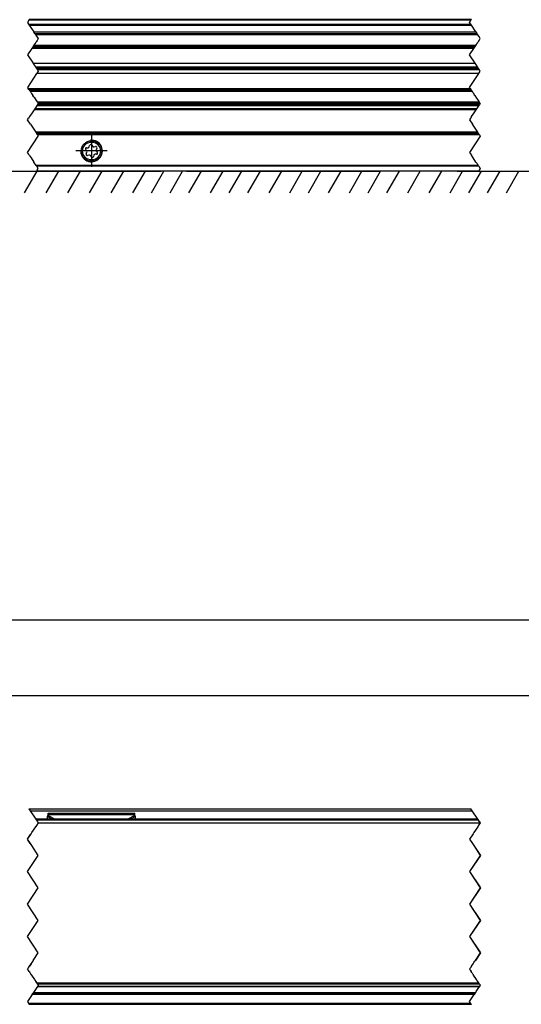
# Model space of a CAD drawing. Header units: millimetres. Extents: x -418 to 2750, y -1084 to 1393.
# Tile 6 of 74: x -199 to -138, y 27 to 148. Entities that reach past the tile are written whole.
import ezdxf

# ---------------------------------------------------------------- set-up
doc = ezdxf.new("R2010")
doc.units = ezdxf.units.MM
doc.linetypes.add('DOT_CENTER', pattern=[14, 12, -1, 0, -1])
doc.layers.add('1', color=7, linetype='Continuous')
doc.styles.add('CONVERTER_12', font='txt.shx', dxfattribs={"width": 0.9})
doc.dimstyles.new('ME10_DIM_25', dxfattribs={"dimtxt": 3, "dimasz": 3, "dimexe": 1.5, "dimexo": 1.5, "dimgap": 1.5, "dimtad": 1, "dimdsep": 46, "dimtxsty": 'CONVERTER_12', "dimsah": 1, "dimcen": 0.09, "dimclrd": 2, "dimclre": 2, "dimclrt": 2, "dimadec": 0, "dimazin": 0, "dimtol": 1, "dimtp": 0.4, "dimtm": 0.4, "dimtfac": 0.75, "dimtdec": 0, "dimtix": 1, "dimtmove": 0, "dimatfit": 3, "dimfxl": 1, "dimtolj": 1, "dimtzin": 0, "dimarcsym": 0})
doc.dimstyles.get("Standard").update_dxf_attribs({"dimtxt": 0.18, "dimasz": 0.18, "dimexe": 0.18, "dimexo": 0.0625, "dimgap": 0.09, "dimtad": 0, "dimtih": 1, "dimtoh": 1, "dimdec": 4, "dimzin": 0, "dimdsep": 46, "dimtxsty": 'Standard', "dimcen": 0.09, "dimadec": 0, "dimazin": 0, "dimtfac": 1, "dimtdec": 4, "dimtofl": 0, "dimtmove": 0, "dimatfit": 3, "dimfxl": 1, "dimtolj": 1, "dimtzin": 0, "dimarcsym": 0})

# ---------------------------------------------------------------- blocks, each defined once
blk = doc.blocks.new('SOPORTE_SV2__7', base_point=(-493.08, 194.18))
at = {"color": 2, "linetype": 'DOT_CENTER'}
for p, q in [((-296.17, 205.53), (-296.4, 205.18)), ((-296.05, 205.72), (-296.17, 205.53)), ((-295.66, 206.3), (-296.05, 205.72)), ((-295.65, 206.32), (-295.66, 206.3)), ((-214.82, 205.18), (-214.59, 205.53)), ((-214.59, 205.53), (-214.47, 205.72)), ((-214.47, 205.72), (-214.08, 206.3)), ((-214.08, 206.3), (-214.06, 206.32)), ((-297.41, 203.68), (-297.21, 203.98)), ((-296.86, 202.86), (-297.41, 203.68)), ((-297.07, 204.18), (-297.21, 203.98)), ((-297.01, 204.28), (-297.07, 204.18)), ((-296.53, 205), (-297.01, 204.28)), ((-296.4, 205.18), (-296.53, 205)), ((-215.63, 203.98), (-215.83, 203.68)), ((-215.83, 203.68), (-215.28, 202.86)), ((-215.63, 203.98), (-215.49, 204.18)), ((-215.49, 204.18), (-215.43, 204.28)), ((-215.43, 204.28), (-214.95, 205)), ((-214.95, 205), (-214.82, 205.18)), ((-296.86, 202.86), (-295.87, 201.38)), ((-214.29, 201.38), (-215.28, 202.86)), ((-297.41, 197.68), (-295.41, 200.68)), ((-295.87, 201.38), (-295.74, 201.18)), ((-295.74, 201.18), (-295.61, 200.98)), ((-295.61, 200.98), (-295.51, 200.83)), ((-295.42, 200.7), (-295.51, 200.83)), ((-295.41, 200.68), (-295.42, 200.7)), ((-213.83, 200.68), (-215.83, 197.68)), ((-214.16, 201.18), (-214.29, 201.38)), ((-214.03, 200.98), (-214.16, 201.18)), ((-213.93, 200.83), (-214.03, 200.98)), ((-213.84, 200.7), (-213.93, 200.83)), ((-213.84, 200.7), (-213.83, 200.68)), ((-297.21, 197.38), (-297.41, 197.68)), ((-297.07, 197.18), (-297.21, 197.38)), ((-297.07, 197.18), (-296.74, 196.68)), ((-296.74, 196.68), (-296.21, 195.88)), ((-215.83, 197.68), (-215.63, 197.38)), ((-215.63, 197.38), (-215.49, 197.18)), ((-215.16, 196.68), (-215.49, 197.18)), ((-214.63, 195.88), (-215.16, 196.68)), ((-295.79, 195.26), (-296.21, 195.88)), ((-295.79, 195.26), (-295.7, 195.12)), ((-295.41, 194.68), (-295.7, 195.12)), ((-295.61, 194.38), (-295.41, 194.68)), ((-214.63, 195.88), (-214.49, 195.68)), ((-214.49, 195.68), (-214.21, 195.26)), ((-214.12, 195.12), (-214.21, 195.26)), ((-214.12, 195.12), (-213.83, 194.68)), ((-213.83, 194.68), (-214.03, 194.38)), ((-295.7, 194.24), (-295.74, 194.18)), ((-295.61, 194.38), (-295.7, 194.24)), ((-214.16, 194.18), (-214.12, 194.24)), ((-214.12, 194.24), (-214.03, 194.38))]:
    blk.add_line(p, q, dxfattribs=at)
at = {"color": 3, "linetype": 'Continuous'}
for p, q in [((-214.59, 205.53), (-296.17, 205.53)), ((-214.47, 205.72), (-296.05, 205.72)), ((-214.08, 206.3), (-295.66, 206.3)), ((-214.29, 201.38), (-295.87, 201.38)), ((-295.61, 200.98), (-214.03, 200.98)), ((-214.21, 195.26), (-295.79, 195.26)), ((-214.12, 195.12), (-295.7, 195.12)), ((-295.7, 194.24), (-214.12, 194.24))]:
    blk.add_line(p, q, dxfattribs=at)
at = {"color": 7, "linetype": 'Continuous'}
for p, q in [((-214.06, 206.32), (-295.65, 206.32)), ((-214.16, 201.18), (-295.74, 201.18)), ((-286.48, 198.54), (-286.22, 198.54)), ((-286, 198.71), (-285.93, 198.96)), ((-285.5, 199.02), (-285.37, 198.79)), ((-285.12, 198.68), (-284.86, 198.75)), ((-284.6, 198.41), (-284.73, 198.18)), ((-286.47, 197.96), (-286.65, 198.15)), ((-286.56, 197.45), (-286.43, 197.68)), ((-286.05, 197.18), (-286.3, 197.11)), ((-285.66, 196.84), (-285.79, 197.07)), ((-285.16, 197.15), (-285.24, 196.9)), ((-284.68, 197.32), (-284.94, 197.32)), ((-284.69, 197.9), (-284.51, 197.71)), ((-214.16, 194.18), (-295.74, 194.18))]:
    blk.add_line(p, q, dxfattribs=at)
for radius in [1.9, 1.65]:
    blk.add_circle((-285.58, 197.93), radius, dxfattribs=at)
for centre, start, end in [((-286.48, 198.31), 90.5656, 223.8716), ((-286.22, 198.78), 270.5656, 343.8716), ((-285.7, 198.9), 30.1519, 163.8716), ((-285.17, 198.91), 210.1519, 283.4579), ((-284.8, 198.52), 330.5656, 103.4579), ((-284.53, 198.06), 150.5656, 223.8716), ((-286.36, 197.34), 150.5656, 283.8716), ((-286.64, 197.8), 330.5656, 43.8716), ((-285.99, 196.95), 30.5656, 103.8716), ((-285.46, 196.96), 210.5656, 343.8706), ((-284.94, 197.08), 90.5656, 163.8706), ((-284.68, 197.55), 270.5656, 43.8716)]:
    blk.add_arc(centre, 0.233, start, end, dxfattribs=at)
at = {"layer": '1', "color": 2, "linetype": 'DOT_CENTER'}
for p, q in [((-285.58, 200.83), (-285.58, 195.03)), ((-282.68, 197.93), (-288.48, 197.93))]:
    blk.add_line(p, q, dxfattribs=at)
at = {"layer": '1', "color": 30, "linetype": 'Continuous'}
blk.add_arc((-285.58, 197.93), 2, 175, 95, dxfattribs=at)
blk = doc.blocks.new('REGLA_SV2-2040__8', base_point=(-490.08, 204.18))
at = {"color": 2, "linetype": 'DOT_CENTER'}
for p, q in [((-297.14, 222.08), (-297.41, 221.68)), ((-297.07, 222.18), (-297.14, 222.08)), ((-215.83, 221.68), (-215.56, 222.08)), ((-215.56, 222.08), (-215.49, 222.18)), ((-297.41, 221.68), (-297.19, 221.36)), ((-297.19, 221.36), (-297.07, 221.18)), ((-297.07, 221.18), (-296.23, 219.92)), ((-215.61, 221.36), (-215.83, 221.68)), ((-215.49, 221.18), (-215.61, 221.36)), ((-214.65, 219.92), (-215.49, 221.18)), ((-296.04, 219.64), (-296.23, 219.92)), ((-296.04, 219.64), (-295.91, 219.44)), ((-295.91, 219.44), (-295.71, 219.13)), ((-295.63, 218.35), (-295.75, 218.16)), ((-295.71, 219.13), (-295.41, 218.68)), ((-295.55, 218.46), (-295.63, 218.35)), ((-295.41, 218.68), (-295.55, 218.46)), ((-214.65, 219.92), (-214.46, 219.64)), ((-214.33, 219.44), (-214.46, 219.64)), ((-214.13, 219.13), (-214.33, 219.44)), ((-214.17, 218.16), (-214.05, 218.35)), ((-213.83, 218.68), (-214.13, 219.13)), ((-214.05, 218.35), (-213.97, 218.46)), ((-213.97, 218.46), (-213.83, 218.68)), ((-296.61, 216.87), (-297.41, 215.68)), ((-296.48, 217.07), (-296.61, 216.87)), ((-296.38, 217.21), (-296.48, 217.07)), ((-296.34, 217.29), (-296.38, 217.21)), ((-296.25, 217.41), (-296.34, 217.29)), ((-296.14, 217.58), (-296.25, 217.41)), ((-296.04, 217.72), (-296.14, 217.58)), ((-295.87, 217.98), (-296.04, 217.72)), ((-295.87, 217.98), (-295.8, 218.09)), ((-295.75, 218.16), (-295.8, 218.09)), ((-215.83, 215.68), (-215.03, 216.87)), ((-215.03, 216.87), (-214.9, 217.07)), ((-214.9, 217.07), (-214.8, 217.21)), ((-214.8, 217.21), (-214.75, 217.29)), ((-214.75, 217.29), (-214.67, 217.41)), ((-214.67, 217.41), (-214.56, 217.58)), ((-214.56, 217.58), (-214.46, 217.72)), ((-214.46, 217.72), (-214.29, 217.98)), ((-214.22, 218.09), (-214.29, 217.98)), ((-214.22, 218.09), (-214.17, 218.16)), ((-297.41, 215.68), (-296.37, 214.13)), ((-214.79, 214.13), (-215.83, 215.68)), ((-296.37, 214.13), (-296.27, 213.98)), ((-296.27, 213.98), (-295.93, 213.47)), ((-295.93, 213.47), (-295.74, 213.18)), ((-295.74, 213.18), (-295.55, 212.89)), ((-295.55, 212.89), (-295.41, 212.68)), ((-214.69, 213.98), (-214.79, 214.13)), ((-214.35, 213.47), (-214.69, 213.98)), ((-214.16, 213.18), (-214.35, 213.47)), ((-213.97, 212.89), (-214.16, 213.18)), ((-213.83, 212.68), (-213.97, 212.89)), ((-295.71, 212.23), (-297.41, 209.68)), ((-295.61, 212.38), (-295.71, 212.23)), ((-295.41, 212.68), (-295.61, 212.38)), ((-215.83, 209.68), (-214.13, 212.23)), ((-214.13, 212.23), (-214.03, 212.38)), ((-214.03, 212.38), (-213.83, 212.68)), ((-297.41, 209.68), (-297.28, 209.49)), ((-297.15, 209.29), (-297.28, 209.49)), ((-297.15, 209.29), (-297.05, 209.15)), ((-297.05, 209.15), (-297, 209.07)), ((-215.7, 209.49), (-215.83, 209.68)), ((-215.7, 209.49), (-215.57, 209.29)), ((-215.47, 209.15), (-215.57, 209.29)), ((-215.42, 209.07), (-215.47, 209.15)), ((-297, 209.07), (-296.92, 208.95)), ((-296.92, 208.95), (-296.81, 208.78)), ((-296.81, 208.78), (-296.71, 208.64)), ((-296.71, 208.64), (-296.63, 208.52)), ((-296.63, 208.52), (-296.54, 208.38)), ((-296.54, 208.38), (-296.42, 208.2)), ((-296.3, 208.01), (-296.42, 208.2)), ((-296.24, 207.93), (-296.3, 208.01)), ((-296.22, 207.9), (-296.24, 207.93)), ((-296.22, 207.9), (-296.19, 207.86)), ((-296.19, 207.86), (-295.77, 207.23)), ((-215.34, 208.95), (-215.42, 209.07)), ((-215.23, 208.78), (-215.34, 208.95)), ((-215.13, 208.64), (-215.23, 208.78)), ((-215.05, 208.52), (-215.13, 208.64)), ((-214.96, 208.38), (-215.05, 208.52)), ((-214.84, 208.2), (-214.96, 208.38)), ((-214.84, 208.2), (-214.72, 208.01)), ((-214.72, 208.01), (-214.66, 207.93)), ((-214.66, 207.93), (-214.64, 207.9)), ((-214.61, 207.86), (-214.64, 207.9)), ((-214.19, 207.23), (-214.61, 207.86)), ((-296.17, 205.53), (-296.4, 205.18)), ((-296.05, 205.72), (-296.17, 205.53)), ((-295.66, 206.3), (-296.05, 205.72)), ((-295.77, 207.23), (-295.57, 206.92)), ((-295.65, 206.32), (-295.66, 206.3)), ((-295.57, 206.44), (-295.65, 206.32)), ((-295.57, 206.92), (-295.43, 206.72)), ((-295.57, 206.44), (-295.41, 206.68)), ((-295.41, 206.68), (-295.43, 206.72)), ((-214.82, 205.18), (-214.59, 205.53)), ((-214.59, 205.53), (-214.47, 205.72)), ((-214.47, 205.72), (-214.08, 206.3)), ((-213.99, 206.92), (-214.19, 207.23)), ((-214.08, 206.3), (-214.06, 206.32)), ((-214.06, 206.32), (-213.99, 206.44)), ((-213.85, 206.72), (-213.99, 206.92)), ((-213.83, 206.68), (-213.99, 206.44)), ((-213.85, 206.72), (-213.83, 206.68)), ((-296.53, 205), (-297.01, 204.28)), ((-296.4, 205.18), (-296.53, 205)), ((-215.43, 204.28), (-214.95, 205)), ((-214.95, 205), (-214.82, 205.18))]:
    blk.add_line(p, q, dxfattribs=at)
at = {"color": 3, "linetype": 'Continuous'}
for p, q in [((-215.56, 222.08), (-297.14, 222.08)), ((-297.19, 221.36), (-215.61, 221.36)), ((-297.07, 221.18), (-215.49, 221.18)), ((-296.23, 219.92), (-214.65, 219.92)), ((-295.91, 219.44), (-214.33, 219.44)), ((-215.03, 216.87), (-296.61, 216.87)), ((-296.48, 217.07), (-214.9, 217.07)), ((-214.67, 217.41), (-296.25, 217.41)), ((-297.28, 209.49), (-215.7, 209.49)), ((-215.57, 209.29), (-297.15, 209.29)), ((-296.92, 208.95), (-215.34, 208.95)), ((-213.99, 206.92), (-295.57, 206.92)), ((-213.99, 206.44), (-295.57, 206.44))]:
    blk.add_line(p, q, dxfattribs=at)
at = {"color": 7, "linetype": 'Continuous'}
for p, q in [((-215.49, 222.18), (-297.07, 222.18)), ((-296.04, 219.64), (-214.46, 219.64)), ((-214.8, 217.21), (-296.38, 217.21)), ((-296.37, 214.13), (-214.79, 214.13)), ((-295.93, 213.47), (-214.35, 213.47)), ((-214.16, 213.18), (-295.74, 213.18)), ((-213.97, 212.89), (-295.55, 212.89)), ((-214.13, 212.23), (-295.71, 212.23)), ((-297.05, 209.15), (-215.47, 209.15)), ((-213.85, 206.72), (-295.43, 206.72))]:
    blk.add_line(p, q, dxfattribs=at)
blk = doc.blocks.new('REGLA_SV2-2040mm__10', base_point=(-493.08, 194.18))
for name, p in [('REGLA_SV2-2040__8', (-490.08, 204.18)), ('SOPORTE_SV2__7', (-493.08, 194.18))]:
    blk.add_blockref(name, p)
blk = doc.blocks.new('Bottom1', base_point=(-405.581, 208.18))
at = {"layer": '1', "color": 2, "linetype": 'Continuous'}
for p, q in [((-535.687, 194.18), (-272.737, 194.18)), ((-295.687, 194.18), (-297.996, 190.18)), ((-291.687, 194.18), (-293.996, 190.18)), ((-287.687, 194.18), (-289.996, 190.18)), ((-283.687, 194.18), (-285.996, 190.18)), ((-279.687, 194.18), (-281.996, 190.18)), ((-275.687, 194.18), (-277.996, 190.18)), ((-274.536, 190.18), (-272.227, 194.18)), ((-271.076, 190.18), (-268.767, 194.18)), ((-268.081, 194.18), (-232.231, 194.18)), ((-267.616, 190.18), (-265.307, 194.18)), ((-263.628, 190.18), (-261.319, 194.18)), ((-260.168, 190.18), (-257.859, 194.18)), ((-256.708, 190.18), (-254.399, 194.18)), ((-252.794, 190.18), (-250.485, 194.18)), ((-249.009, 190.18), (-246.7, 194.18)), ((-245.549, 190.18), (-243.24, 194.18)), ((-241.842, 190.18), (-239.532, 194.18)), ((-238.001, 190.18), (-235.691, 194.18)), ((-234.541, 190.18), (-232.231, 194.18)), ((-231.081, 190.18), (-228.771, 194.18)), ((-227.239, 190.18), (-224.93, 194.18)), ((-223.251, 190.18), (-220.942, 194.18)), ((-219.41, 190.18), (-217.101, 194.18)), ((-218.081, 194.18), (-178.305, 194.18)), ((-215.95, 190.18), (-213.641, 194.18)), ((-212.49, 190.18), (-210.181, 194.18)), ((-209.03, 190.18), (-206.721, 194.18))]:
    blk.add_line(p, q, dxfattribs=at)
blk.add_blockref('REGLA_SV2-2040mm__10', (-493.081, 194.18))
blk = doc.blocks.new('REGLA_SV2-2040__22', base_point=(-493.09, 42.37))
at = {"color": 7, "linetype": 'Continuous'}
for p, q in [((-214.3, 74.58), (-295.88, 74.58)), ((-295.42, 73.88), (-213.83, 73.88)), ((-295.55, 43.66), (-213.97, 43.66)), ((-296.41, 42.38), (-214.83, 42.38))]:
    blk.add_line(p, q, dxfattribs=at)
at = {"color": 2, "linetype": 'DOT_CENTER'}
for p, q in [((-295.88, 74.58), (-295.77, 74.42)), ((-214.19, 74.42), (-214.3, 74.58)), ((-296.61, 72.07), (-295.88, 73.16)), ((-295.75, 73.37), (-295.88, 73.18)), ((-295.88, 73.16), (-295.88, 73.18)), ((-295.77, 74.42), (-295.75, 74.38)), ((-295.75, 74.38), (-295.61, 74.17)), ((-295.42, 73.88), (-295.75, 73.37)), ((-295.61, 74.17), (-295.55, 74.08)), ((-295.55, 74.08), (-295.54, 74.07)), ((-295.54, 74.07), (-295.42, 73.88)), ((-214.3, 73.16), (-215.03, 72.07)), ((-214.3, 73.18), (-214.17, 73.36)), ((-214.3, 73.18), (-214.3, 73.16)), ((-214.16, 74.38), (-214.19, 74.42)), ((-214.17, 73.36), (-213.83, 73.88)), ((-213.97, 74.08), (-214.16, 74.38)), ((-213.96, 74.07), (-213.97, 74.08)), ((-213.83, 73.88), (-213.96, 74.07)), ((-297.41, 70.88), (-296.88, 71.67)), ((-296.88, 71.67), (-296.75, 71.87)), ((-296.75, 71.87), (-296.61, 72.07)), ((-215.3, 71.67), (-215.83, 70.88)), ((-215.16, 71.87), (-215.3, 71.67)), ((-215.03, 72.07), (-215.16, 71.87)), ((-296.88, 70.07), (-297.41, 70.88)), ((-296.74, 69.87), (-296.88, 70.07)), ((-296.61, 69.67), (-296.74, 69.87)), ((-295.41, 67.88), (-296.61, 69.67)), ((-215.83, 70.88), (-215.29, 70.07)), ((-215.29, 70.07), (-215.16, 69.87)), ((-215.16, 69.87), (-215.03, 69.67)), ((-215.03, 69.67), (-213.83, 67.88)), ((-297.41, 64.88), (-295.41, 67.88)), ((-213.83, 67.88), (-215.83, 64.88)), ((-295.41, 61.88), (-297.41, 64.88)), ((-215.83, 64.88), (-213.83, 61.88)), ((-297.41, 58.88), (-295.41, 61.88)), ((-213.83, 61.88), (-215.83, 58.88)), ((-295.41, 55.88), (-297.41, 58.88)), ((-215.83, 58.88), (-213.83, 55.88)), ((-297.41, 52.88), (-295.41, 55.88)), ((-213.83, 55.88), (-215.83, 52.88)), ((-295.41, 49.88), (-297.41, 52.88)), ((-215.83, 52.88), (-213.83, 49.88)), ((-296.34, 48.48), (-295.41, 49.88)), ((-213.83, 49.88), (-214.76, 48.48)), ((-297.16, 47.24), (-297.15, 47.27)), ((-297.15, 47.27), (-297.12, 47.31)), ((-297.12, 47.31), (-297.06, 47.4)), ((-296.76, 47.84), (-297.06, 47.4)), ((-296.6, 48.09), (-296.76, 47.84)), ((-296.47, 48.28), (-296.6, 48.09)), ((-296.38, 48.41), (-296.47, 48.28)), ((-296.37, 48.44), (-296.38, 48.41)), ((-296.37, 48.44), (-296.34, 48.48)), ((-215.56, 47.27), (-215.58, 47.24)), ((-215.54, 47.31), (-215.56, 47.27)), ((-215.48, 47.4), (-215.54, 47.31)), ((-215.48, 47.4), (-215.18, 47.84)), ((-215.18, 47.84), (-215.02, 48.09)), ((-215.02, 48.09), (-214.89, 48.28)), ((-214.89, 48.28), (-214.8, 48.41)), ((-214.8, 48.41), (-214.78, 48.44)), ((-214.76, 48.48), (-214.78, 48.44)), ((-297.41, 46.88), (-297.33, 46.99)), ((-297.3, 46.72), (-297.41, 46.88)), ((-297.33, 46.99), (-297.3, 47.04)), ((-297.28, 47.07), (-297.3, 47.04)), ((-297.28, 46.67), (-297.3, 46.72)), ((-297.24, 47.13), (-297.28, 47.07)), ((-297.23, 46.61), (-297.28, 46.67)), ((-297.24, 47.13), (-297.21, 47.17)), ((-297.12, 46.45), (-297.23, 46.61)), ((-297.21, 47.17), (-297.19, 47.2)), ((-297.19, 47.2), (-297.18, 47.21)), ((-297.18, 47.21), (-297.16, 47.24)), ((-297.12, 46.45), (-296.98, 46.23)), ((-296.98, 46.23), (-296.9, 46.11)), ((-296.9, 46.11), (-296.89, 46.09)), ((-296.89, 46.09), (-296.88, 46.07)), ((-296.88, 46.07), (-296.87, 46.06)), ((-296.87, 46.06), (-296.79, 45.94)), ((-296.79, 45.94), (-296.76, 45.9)), ((-296.76, 45.9), (-296.7, 45.82)), ((-296.7, 45.82), (-296.67, 45.76)), ((-296.67, 45.76), (-296.12, 44.94)), ((-215.75, 46.99), (-215.83, 46.88)), ((-215.83, 46.88), (-215.72, 46.72)), ((-215.72, 47.04), (-215.75, 46.99)), ((-215.72, 47.04), (-215.7, 47.07)), ((-215.72, 46.72), (-215.69, 46.67)), ((-215.7, 47.07), (-215.66, 47.13)), ((-215.69, 46.67), (-215.65, 46.61)), ((-215.63, 47.17), (-215.66, 47.13)), ((-215.65, 46.61), (-215.54, 46.45)), ((-215.61, 47.2), (-215.63, 47.17)), ((-215.6, 47.21), (-215.61, 47.2)), ((-215.58, 47.24), (-215.6, 47.21)), ((-215.4, 46.23), (-215.54, 46.45)), ((-215.32, 46.11), (-215.4, 46.23)), ((-215.3, 46.09), (-215.32, 46.11)), ((-215.3, 46.07), (-215.3, 46.09)), ((-215.29, 46.06), (-215.3, 46.07)), ((-215.2, 45.94), (-215.29, 46.06)), ((-215.18, 45.9), (-215.2, 45.94)), ((-215.12, 45.82), (-215.18, 45.9)), ((-215.09, 45.76), (-215.12, 45.82)), ((-214.54, 44.94), (-215.09, 45.76)), ((-296.12, 44.94), (-296.07, 44.86)), ((-296.07, 44.86), (-295.88, 44.58)), ((-295.88, 44.58), (-295.77, 44.42)), ((-295.77, 44.42), (-295.7, 44.31)), ((-295.7, 44.31), (-295.68, 44.28)), ((-295.68, 44.28), (-295.67, 44.26)), ((-295.67, 44.26), (-295.56, 44.1)), ((-295.55, 43.66), (-295.67, 43.49)), ((-295.56, 44.1), (-295.55, 44.08)), ((-295.55, 44.08), (-295.47, 43.96)), ((-295.54, 43.68), (-295.55, 43.66)), ((-295.45, 43.81), (-295.54, 43.68)), ((-295.47, 43.96), (-295.41, 43.88)), ((-295.41, 43.88), (-295.45, 43.82)), ((-295.45, 43.82), (-295.45, 43.81)), ((-214.48, 44.86), (-214.54, 44.94)), ((-214.3, 44.58), (-214.48, 44.86)), ((-214.19, 44.42), (-214.3, 44.58)), ((-214.12, 44.31), (-214.19, 44.42)), ((-214.1, 44.28), (-214.12, 44.31)), ((-214.09, 44.26), (-214.1, 44.28)), ((-213.98, 44.1), (-214.09, 44.26)), ((-214.09, 43.49), (-213.97, 43.66)), ((-213.97, 44.08), (-213.98, 44.1)), ((-213.89, 43.96), (-213.97, 44.08)), ((-213.97, 43.66), (-213.96, 43.68)), ((-213.96, 43.68), (-213.87, 43.81)), ((-213.83, 43.88), (-213.89, 43.96)), ((-213.87, 43.82), (-213.83, 43.88)), ((-213.87, 43.81), (-213.87, 43.82)), ((-296.33, 42.49), (-296.41, 42.38)), ((-296.28, 42.58), (-296.33, 42.49)), ((-296.18, 42.72), (-296.28, 42.58)), ((-295.8, 43.29), (-296.18, 42.72)), ((-295.67, 43.49), (-295.8, 43.29)), ((-214.83, 42.38), (-214.75, 42.49)), ((-214.75, 42.49), (-214.69, 42.58)), ((-214.69, 42.58), (-214.6, 42.72)), ((-214.6, 42.72), (-214.22, 43.29)), ((-214.22, 43.29), (-214.09, 43.49))]:
    blk.add_line(p, q, dxfattribs=at)
at = {"color": 3, "linetype": 'Continuous'}
for p, q in [((-293.68, 74.37), (-295.75, 74.38)), ((-288.79, 74.37), (-293.68, 74.37)), ((-287.28, 74.37), (-288.79, 74.37)), ((-214.16, 74.38), (-287.28, 74.37)), ((-214.1, 44.28), (-295.68, 44.28)), ((-213.98, 44.1), (-295.56, 44.1)), ((-213.96, 43.68), (-295.54, 43.68)), ((-296.28, 42.58), (-214.69, 42.58))]:
    blk.add_line(p, q, dxfattribs=at)
blk = doc.blocks.new('SOPORTE_SV2__23', base_point=(-493.08, 40.37))
at = {"color": 7, "linetype": 'Continuous'}
for p, q in [((-297.14, 76.47), (-215.56, 76.47)), ((-293.69, 75.05), (-293.58, 75.26)), ((-293.68, 74.58), (-293.69, 75.05)), ((-293.58, 75.65), (-277.58, 75.65)), ((-293.58, 75.43), (-293.58, 75.65)), ((-293.58, 75.26), (-293.58, 75.43)), ((-277.58, 75.43), (-277.58, 75.65)), ((-277.58, 75.26), (-277.58, 75.43)), ((-277.48, 75.05), (-277.58, 75.26)), ((-277.49, 74.58), (-277.48, 75.05)), ((-296.41, 42.38), (-214.83, 42.38)), ((-215.49, 40.37), (-297.08, 40.37))]:
    blk.add_line(p, q, dxfattribs=at)
at = {"color": 2, "linetype": 'DOT_CENTER'}
for p, q in [((-297.14, 76.47), (-296.91, 76.12)), ((-215.33, 76.12), (-215.56, 76.47)), ((-296.91, 76.12), (-295.88, 74.58)), ((-295.88, 74.58), (-295.77, 74.42)), ((-214.3, 74.58), (-215.33, 76.12)), ((-214.19, 74.42), (-214.3, 74.58)), ((-296.61, 72.07), (-295.88, 73.16)), ((-295.75, 73.37), (-295.88, 73.18)), ((-295.88, 73.16), (-295.88, 73.18)), ((-295.77, 74.42), (-295.75, 74.38)), ((-295.75, 74.38), (-295.61, 74.17)), ((-295.42, 73.88), (-295.75, 73.37)), ((-295.61, 74.17), (-295.55, 74.08)), ((-295.55, 74.08), (-295.54, 74.07)), ((-295.54, 74.07), (-295.42, 73.88)), ((-214.3, 73.16), (-215.03, 72.07)), ((-214.3, 73.18), (-214.3, 73.16)), ((-297.41, 70.88), (-296.88, 71.67)), ((-296.88, 71.67), (-296.75, 71.87)), ((-296.75, 71.87), (-296.61, 72.07)), ((-215.3, 71.67), (-215.83, 70.88)), ((-215.16, 71.87), (-215.3, 71.67)), ((-296.88, 70.07), (-297.41, 70.88)), ((-296.61, 69.67), (-296.74, 69.87)), ((-295.41, 67.88), (-296.61, 69.67)), ((-215.83, 70.88), (-215.29, 70.07)), ((-215.16, 69.87), (-215.03, 69.67)), ((-215.03, 69.67), (-213.83, 67.88)), ((-297.41, 64.88), (-295.41, 67.88)), ((-213.83, 67.88), (-215.83, 64.88)), ((-295.41, 61.88), (-297.41, 64.88)), ((-215.83, 64.88), (-213.83, 61.88)), ((-297.41, 58.88), (-295.41, 61.88)), ((-213.83, 61.88), (-215.83, 58.88)), ((-295.41, 55.88), (-297.41, 58.88)), ((-215.83, 58.88), (-213.83, 55.88)), ((-297.41, 52.88), (-295.41, 55.88)), ((-213.83, 55.88), (-215.83, 52.88)), ((-295.41, 49.88), (-297.41, 52.88)), ((-215.83, 52.88), (-213.83, 49.88)), ((-296.34, 48.48), (-295.41, 49.88)), ((-213.83, 49.88), (-214.76, 48.48)), ((-297.16, 47.24), (-297.15, 47.27)), ((-297.15, 47.27), (-297.12, 47.31)), ((-297.12, 47.31), (-297.06, 47.4)), ((-296.76, 47.84), (-297.06, 47.4)), ((-296.6, 48.09), (-296.76, 47.84)), ((-296.47, 48.28), (-296.6, 48.09)), ((-296.38, 48.41), (-296.47, 48.28)), ((-296.37, 48.44), (-296.38, 48.41)), ((-296.37, 48.44), (-296.34, 48.48)), ((-215.56, 47.27), (-215.58, 47.24)), ((-215.54, 47.31), (-215.56, 47.27)), ((-215.48, 47.4), (-215.54, 47.31)), ((-215.48, 47.4), (-215.18, 47.84)), ((-215.18, 47.84), (-215.02, 48.09)), ((-215.02, 48.09), (-214.89, 48.28)), ((-214.89, 48.28), (-214.8, 48.41)), ((-214.8, 48.41), (-214.78, 48.44)), ((-214.76, 48.48), (-214.78, 48.44)), ((-297.41, 46.88), (-297.33, 46.99)), ((-297.3, 46.72), (-297.41, 46.88)), ((-297.33, 46.99), (-297.3, 47.04)), ((-297.28, 47.07), (-297.3, 47.04)), ((-297.28, 46.67), (-297.3, 46.72)), ((-297.24, 47.13), (-297.28, 47.07)), ((-297.23, 46.61), (-297.28, 46.67)), ((-297.24, 47.13), (-297.21, 47.17)), ((-297.12, 46.45), (-297.23, 46.61)), ((-297.21, 47.17), (-297.19, 47.2)), ((-297.19, 47.2), (-297.18, 47.21)), ((-297.18, 47.21), (-297.16, 47.24)), ((-297.12, 46.45), (-296.98, 46.23)), ((-296.98, 46.23), (-296.9, 46.11)), ((-296.9, 46.11), (-296.89, 46.09)), ((-296.89, 46.09), (-296.88, 46.07)), ((-296.88, 46.07), (-296.87, 46.06)), ((-296.87, 46.06), (-296.79, 45.94)), ((-296.79, 45.94), (-296.76, 45.9)), ((-296.76, 45.9), (-296.7, 45.82)), ((-296.7, 45.82), (-296.67, 45.76)), ((-296.67, 45.76), (-296.12, 44.94)), ((-215.75, 46.99), (-215.83, 46.88)), ((-215.83, 46.88), (-215.72, 46.72)), ((-215.72, 47.04), (-215.75, 46.99)), ((-215.72, 47.04), (-215.7, 47.07)), ((-215.72, 46.72), (-215.69, 46.67)), ((-215.7, 47.07), (-215.66, 47.13)), ((-215.69, 46.67), (-215.65, 46.61)), ((-215.63, 47.17), (-215.66, 47.13)), ((-215.65, 46.61), (-215.54, 46.45)), ((-215.61, 47.2), (-215.63, 47.17)), ((-215.6, 47.21), (-215.61, 47.2)), ((-215.58, 47.24), (-215.6, 47.21)), ((-215.4, 46.23), (-215.54, 46.45)), ((-215.32, 46.11), (-215.4, 46.23)), ((-215.3, 46.09), (-215.32, 46.11)), ((-215.3, 46.07), (-215.3, 46.09)), ((-215.29, 46.06), (-215.3, 46.07)), ((-215.2, 45.94), (-215.29, 46.06)), ((-215.18, 45.9), (-215.2, 45.94)), ((-215.12, 45.82), (-215.18, 45.9)), ((-215.09, 45.76), (-215.12, 45.82)), ((-214.54, 44.94), (-215.09, 45.76)), ((-296.12, 44.94), (-296.07, 44.86)), ((-296.07, 44.86), (-295.88, 44.58)), ((-295.88, 44.58), (-295.77, 44.42)), ((-295.77, 44.42), (-295.7, 44.31)), ((-295.7, 44.31), (-295.68, 44.28)), ((-295.68, 44.28), (-295.67, 44.26)), ((-295.67, 44.26), (-295.56, 44.1)), ((-295.55, 43.66), (-295.67, 43.49)), ((-295.56, 44.1), (-295.55, 44.08)), ((-295.55, 44.08), (-295.47, 43.96)), ((-295.54, 43.68), (-295.55, 43.66)), ((-295.45, 43.81), (-295.54, 43.68)), ((-295.47, 43.96), (-295.41, 43.88)), ((-295.41, 43.88), (-295.45, 43.82)), ((-295.45, 43.82), (-295.45, 43.81)), ((-214.48, 44.86), (-214.54, 44.94)), ((-214.3, 44.58), (-214.48, 44.86)), ((-214.19, 44.42), (-214.3, 44.58)), ((-214.12, 44.31), (-214.19, 44.42)), ((-214.1, 44.28), (-214.12, 44.31)), ((-214.09, 44.26), (-214.1, 44.28)), ((-213.98, 44.1), (-214.09, 44.26)), ((-214.09, 43.49), (-213.97, 43.66)), ((-213.97, 44.08), (-213.98, 44.1)), ((-213.89, 43.96), (-213.97, 44.08)), ((-213.97, 43.66), (-213.96, 43.68)), ((-213.96, 43.68), (-213.87, 43.81)), ((-213.83, 43.88), (-213.89, 43.96)), ((-213.87, 43.82), (-213.83, 43.88)), ((-213.87, 43.81), (-213.87, 43.82)), ((-296.55, 42.17), (-297.41, 40.88)), ((-296.55, 42.17), (-296.41, 42.38)), ((-296.33, 42.49), (-296.41, 42.38)), ((-296.28, 42.58), (-296.33, 42.49)), ((-296.18, 42.72), (-296.28, 42.58)), ((-295.8, 43.29), (-296.18, 42.72)), ((-295.67, 43.49), (-295.8, 43.29)), ((-215.83, 40.88), (-214.96, 42.17)), ((-214.83, 42.38), (-214.96, 42.17)), ((-214.83, 42.38), (-214.75, 42.49)), ((-214.75, 42.49), (-214.69, 42.58)), ((-214.69, 42.58), (-214.6, 42.72)), ((-214.6, 42.72), (-214.22, 43.29)), ((-214.22, 43.29), (-214.09, 43.49)), ((-297.41, 40.88), (-297.21, 40.57)), ((-297.21, 40.57), (-297.08, 40.37)), ((-215.63, 40.57), (-215.83, 40.88)), ((-215.49, 40.37), (-215.63, 40.57))]:
    blk.add_line(p, q, dxfattribs=at)
at = {"color": 3, "linetype": 'Continuous'}
for p, q in [((-296.91, 76.12), (-215.33, 76.12)), ((-293.69, 75.05), (-292.78, 74.58)), ((-293.58, 75.43), (-277.58, 75.43)), ((-293.58, 75.26), (-292.28, 74.58)), ((-277.58, 75.26), (-278.89, 74.58)), ((-277.48, 75.05), (-278.39, 74.58)), ((-293.68, 74.37), (-295.75, 74.38)), ((-288.79, 74.37), (-293.68, 74.37)), ((-287.28, 74.37), (-288.79, 74.37)), ((-214.96, 42.17), (-296.55, 42.17)), ((-297.21, 40.57), (-215.63, 40.57))]:
    blk.add_line(p, q, dxfattribs=at)
blk = doc.blocks.new('REGLA_SV2-2040mm__24', base_point=(-493.09, 20.28))
for name, p in [('SOPORTE_SV2__23', (-493.09, 40.37)), ('REGLA_SV2-2040__22', (-493.09, 42.37))]:
    blk.add_blockref(name, p)
blk = doc.blocks.new('*D89')
at = {"layer": '1', "color": 2, "linetype": 'Continuous'}
for p, q in [((-493.08, 75.04), (-493.08, 112.88)), ((561.92, 75.04), (561.92, 112.88)), ((-493.08, 111.38), (561.92, 111.38))]:
    blk.add_line(p, q, dxfattribs=at)
at = {"layer": '1', "color": 2}
for points in [[(-490.08, 111.78), (-490.08, 110.99), (-493.08, 111.38)], [(558.92, 110.99), (558.92, 111.78), (561.92, 111.38)]]:
    blk.add_solid(points, dxfattribs=at)
at = {"layer": '1', "color": 2, "insert": (22.25, 112.88), "char_height": 3, "attachment_point": 7, "rotation": 0.0001, "line_spacing_factor": 0.60024, "style": 'CONVERTER_12'}
blk.add_mtext('\\C2;(CM+105)\\C2;\\H2.25;{\\Fgdt;`}0,4', dxfattribs=at)
blk = doc.blocks.new('Front1', base_point=(-405.585, 48.375))
blk.add_blockref('REGLA_SV2-2040mm__24', (-493.085, 20.277))
at = {"layer": '1'}
dim = blk.add_linear_dim(base=(-493.085, 111.38), p1=(561.915, 73.542), p2=(-493.085, 73.542), text='(CM+105)', dimstyle='ME10_DIM_25', dxfattribs=at)
dim.commit()
dim.dimension.update_dxf_attribs({"geometry": '*D89', "text_midpoint": (34.415, 114.38), "text_rotation": 0.00014})
at = {"layer": '1', "color": 2, "linetype": 'Continuous', "has_arrowhead": 0}
blk.add_leader([(-476.348, 76.473), (-476.348, 97.397), (17.461, 97.397)], dimstyle='Standard', dxfattribs=at)

msp = doc.modelspace()

# ---------------------------------------------------------------- block references
at = {"xscale": 0.66666666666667, "yscale": 0.66666666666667, "zscale": 0.66666666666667}
for name, p in [('Bottom1', (-270.39, 138.79)), ('Front1', (-270.39, 32.25))]:
    msp.add_blockref(name, p, dxfattribs=at)

doc.saveas('drawing.dxf')
